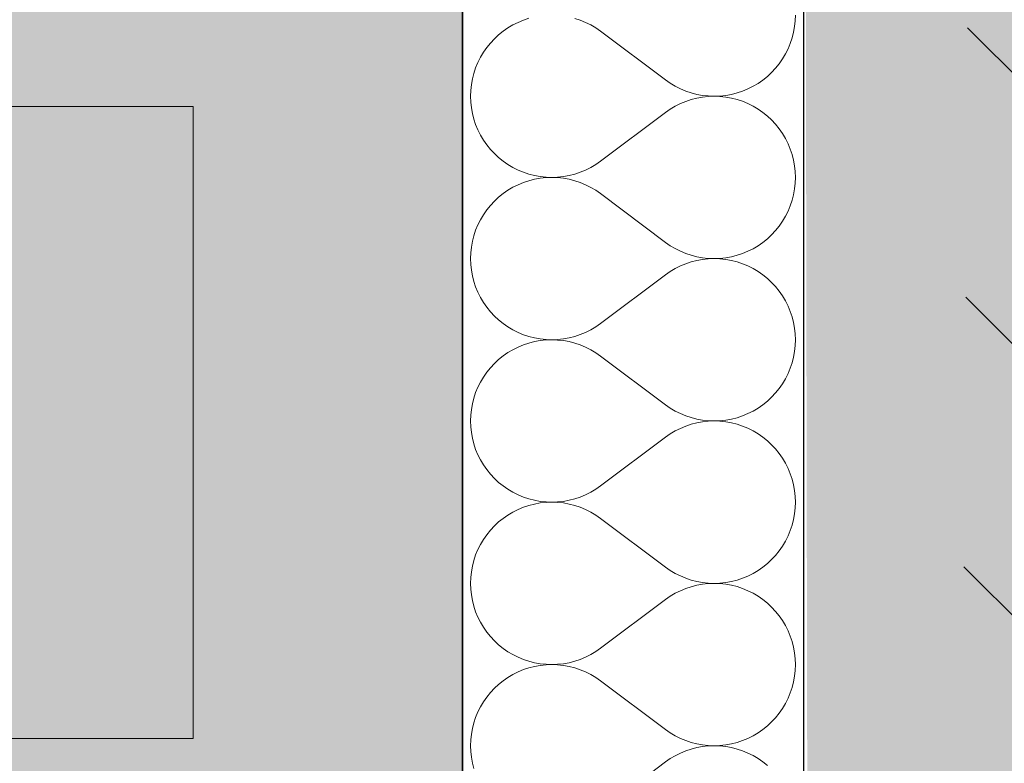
# Model space of a CAD drawing. Header units: millimetres. Extents: x -40276 to 214973, y -147941 to 35228.
# Tile 129 of 256: x -11356 to -10894, y 17630 to 17979. Entities that reach past the tile are written whole.
import ezdxf

# ---------------------------------------------------------------- set-up
doc = ezdxf.new("R2010")
doc.units = ezdxf.units.MM
doc.header["$MEASUREMENT"] = 0
doc.linetypes.add('Wipeout_Contour', pattern=[1000, 0, -1000])
for name, color, linetype in [('1._POHLED ZÁPADNÍ_2_0_plochy', 7, 'Continuous'), ('1._POHLED ZÁPADNÍ_2_akustické prvky', 7, 'Continuous'), ('1._POHLED ZÁPADNÍ_2_Anotace - SP', 7, 'Continuous'), ('1._POHLED ZÁPADNÍ_2_Konstrukce - nosné', 7, 'Continuous'), ('1._POHLED ZÁPADNÍ_2_Nové_Výplně – Řezové', 7, 'Continuous'), ('1._POHLED ZÁPADNÍ_2_Výplně – Řezové', 7, 'Continuous')]:
    doc.layers.add(name, color=color, linetype=linetype)

# ---------------------------------------------------------------- blocks, each defined once
blk = doc.blocks.new('*X29', base_point=(-42174.69, -26223.67))
at = {"layer": '1._POHLED ZÁPADNÍ_2_Nové_Výplně – Řezové', "color": 21, "linetype": 'Continuous', "lineweight": 20, "true_color": 0xffaaaa}
for p, q in [((-10991.99, 17978.23), (-10991.89, 17980.95)), ((-11124.42, 17976.3), (-11126.76, 17974.91)), ((-11121.98, 17977.52), (-11124.42, 17976.3)), ((-11119.47, 17978.56), (-11121.98, 17977.52)), ((-11116.89, 17979.41), (-11119.47, 17978.56)), ((-11092.83, 17978.54), (-11095.42, 17979.4)), ((-11090.32, 17977.5), (-11092.83, 17978.54)), ((-11087.89, 17976.28), (-11090.32, 17977.5)), ((-11085.55, 17974.89), (-11087.89, 17976.28)), ((-10992.28, 17975.53), (-10991.99, 17978.23)), ((-11131.11, 17971.66), (-11133.1, 17969.8)), ((-11128.99, 17973.36), (-11131.11, 17971.66)), ((-11126.76, 17974.91), (-11128.99, 17973.36)), ((-11083.32, 17973.33), (-11085.55, 17974.89)), ((-11083.32, 17973.33), (-11052.84, 17950.48)), ((-10993.43, 17970.22), (-10992.76, 17972.85)), ((-10992.76, 17972.85), (-10992.28, 17975.53)), ((-11134.96, 17967.81), (-11136.67, 17965.69)), ((-11133.1, 17969.8), (-11134.96, 17967.81)), ((-10995.34, 17965.12), (-10994.29, 17967.63)), ((-10994.29, 17967.63), (-10993.43, 17970.22)), ((-11138.22, 17963.46), (-11139.61, 17961.12)), ((-11136.67, 17965.69), (-11138.22, 17963.46)), ((-10997.94, 17960.35), (-10996.55, 17962.69)), ((-10996.55, 17962.69), (-10995.34, 17965.12)), ((-11140.83, 17958.69), (-11141.87, 17956.18)), ((-11139.61, 17961.12), (-11140.83, 17958.69)), ((-11001.2, 17956), (-10999.49, 17958.11)), ((-10999.49, 17958.11), (-10997.94, 17960.35)), ((-11142.73, 17953.59), (-11143.4, 17950.96)), ((-11141.87, 17956.18), (-11142.73, 17953.59)), ((-11005.05, 17952.15), (-11003.06, 17954.01)), ((-11003.06, 17954.01), (-11001.2, 17956)), ((-11143.88, 17948.28), (-11144.17, 17945.58)), ((-11143.4, 17950.96), (-11143.88, 17948.28)), ((-11052.84, 17950.48), (-11050.61, 17948.92)), ((-11050.61, 17948.92), (-11048.27, 17947.53)), ((-11011.74, 17947.51), (-11009.4, 17948.9)), ((-11009.4, 17948.9), (-11007.17, 17950.45)), ((-11007.17, 17950.45), (-11005.05, 17952.15)), ((-11144.17, 17945.58), (-11144.27, 17942.86)), ((-11048.27, 17947.53), (-11045.84, 17946.31)), ((-11045.84, 17946.31), (-11043.33, 17945.27)), ((-11043.33, 17945.27), (-11040.75, 17944.41)), ((-11040.75, 17944.41), (-11038.11, 17943.73)), ((-11038.11, 17943.73), (-11035.43, 17943.25)), ((-11024.59, 17943.24), (-11021.91, 17943.72)), ((-11021.91, 17943.72), (-11019.27, 17944.39)), ((-11019.27, 17944.39), (-11016.69, 17945.25)), ((-11016.69, 17945.25), (-11014.18, 17946.29)), ((-11014.18, 17946.29), (-11011.74, 17947.51)), ((-11144.27, 17942.86), (-11144.17, 17940.14)), ((-11144.17, 17940.14), (-11143.88, 17937.43)), ((-11045.84, 17939.4), (-11048.27, 17938.18)), ((-11043.33, 17940.44), (-11045.84, 17939.4)), ((-11040.75, 17941.31), (-11043.33, 17940.44)), ((-11038.11, 17941.98), (-11040.75, 17941.31)), ((-11035.43, 17942.47), (-11038.11, 17941.98)), ((-11035.43, 17943.25), (-11032.73, 17942.96)), ((-11032.73, 17942.76), (-11035.43, 17942.47)), ((-11032.73, 17942.96), (-11030.01, 17942.86)), ((-11030.01, 17942.86), (-11032.73, 17942.76)), ((-11030.01, 17942.86), (-11027.29, 17942.95)), ((-11027.29, 17942.76), (-11030.01, 17942.86)), ((-11027.29, 17942.95), (-11024.59, 17943.24)), ((-11024.59, 17942.47), (-11027.29, 17942.76)), ((-11021.91, 17941.99), (-11024.59, 17942.47)), ((-11019.27, 17941.32), (-11021.91, 17941.99)), ((-11016.69, 17940.46), (-11019.27, 17941.32)), ((-11014.18, 17939.42), (-11016.69, 17940.46)), ((-11011.74, 17938.21), (-11014.18, 17939.42)), ((-11143.88, 17937.43), (-11143.4, 17934.76)), ((-11143.4, 17934.76), (-11142.73, 17932.12)), ((-11083.32, 17912.38), (-11052.84, 17935.24)), ((-11050.61, 17936.79), (-11052.84, 17935.24)), ((-11048.27, 17938.18), (-11050.61, 17936.79)), ((-11009.4, 17936.82), (-11011.74, 17938.21)), ((-11007.17, 17935.27), (-11009.4, 17936.82)), ((-11005.05, 17933.56), (-11007.17, 17935.27)), ((-11142.73, 17932.12), (-11141.87, 17929.54)), ((-11141.87, 17929.54), (-11140.83, 17927.03)), ((-11003.06, 17931.71), (-11005.05, 17933.56)), ((-11001.2, 17929.72), (-11003.06, 17931.71)), ((-10999.49, 17927.6), (-11001.2, 17929.72)), ((-11140.83, 17927.03), (-11139.61, 17924.59)), ((-10997.94, 17925.37), (-10999.49, 17927.6)), ((-10996.55, 17923.03), (-10997.94, 17925.37)), ((-11139.61, 17924.59), (-11138.22, 17922.25)), ((-11138.22, 17922.25), (-11136.67, 17920.02)), ((-10995.34, 17920.59), (-10996.55, 17923.03)), ((-10994.29, 17918.08), (-10995.34, 17920.59)), ((-11136.67, 17920.02), (-11134.96, 17917.9)), ((-11134.96, 17917.9), (-11133.1, 17915.91)), ((-11133.1, 17915.91), (-11131.11, 17914.06)), ((-10993.43, 17915.5), (-10994.29, 17918.08)), ((-11131.11, 17914.06), (-11128.99, 17912.35)), ((-11128.99, 17912.35), (-11126.76, 17910.8)), ((-11085.55, 17910.83), (-11083.32, 17912.38)), ((-10992.76, 17912.86), (-10993.43, 17915.5)), ((-10992.28, 17910.19), (-10992.76, 17912.86)), ((-11126.76, 17910.8), (-11124.42, 17909.41)), ((-11124.42, 17909.41), (-11121.98, 17908.2)), ((-11121.98, 17908.2), (-11119.47, 17907.16)), ((-11119.47, 17907.16), (-11116.89, 17906.3)), ((-11095.42, 17906.31), (-11092.83, 17907.17)), ((-11092.83, 17907.17), (-11090.32, 17908.22)), ((-11090.32, 17908.22), (-11087.89, 17909.44)), ((-11087.89, 17909.44), (-11085.55, 17910.83)), ((-10991.99, 17907.48), (-10992.28, 17910.19)), ((-10991.89, 17904.76), (-10991.99, 17907.48)), ((-11119.47, 17902.37), (-11121.98, 17901.33)), ((-11116.89, 17903.22), (-11119.47, 17902.37)), ((-11116.89, 17906.3), (-11114.25, 17905.63)), ((-11114.25, 17903.9), (-11116.89, 17903.22)), ((-11114.25, 17905.63), (-11111.58, 17905.15)), ((-11111.58, 17904.38), (-11114.25, 17903.9)), ((-11111.58, 17905.15), (-11108.87, 17904.86)), ((-11108.87, 17904.67), (-11111.58, 17904.38)), ((-11108.87, 17904.86), (-11106.15, 17904.76)), ((-11106.15, 17904.76), (-11108.87, 17904.67)), ((-11106.15, 17904.76), (-11103.43, 17904.86)), ((-11103.43, 17904.66), (-11106.15, 17904.76)), ((-11103.43, 17904.86), (-11100.73, 17905.15)), ((-11100.73, 17904.37), (-11103.43, 17904.66)), ((-11100.73, 17905.15), (-11098.05, 17905.64)), ((-11098.05, 17903.89), (-11100.73, 17904.37)), ((-11098.05, 17905.64), (-11095.42, 17906.31)), ((-11095.42, 17903.21), (-11098.05, 17903.89)), ((-11092.83, 17902.35), (-11095.42, 17903.21)), ((-11090.32, 17901.31), (-11092.83, 17902.35)), ((-10992.28, 17899.34), (-10991.99, 17902.04)), ((-10991.99, 17902.04), (-10991.89, 17904.76)), ((-11128.99, 17897.17), (-11131.11, 17895.47)), ((-11126.76, 17898.72), (-11128.99, 17897.17)), ((-11124.42, 17900.11), (-11126.76, 17898.72)), ((-11121.98, 17901.33), (-11124.42, 17900.11)), ((-11087.89, 17900.09), (-11090.32, 17901.31)), ((-11085.55, 17898.7), (-11087.89, 17900.09)), ((-11083.32, 17897.14), (-11085.55, 17898.7)), ((-10992.76, 17896.66), (-10992.28, 17899.34)), ((-11133.1, 17893.61), (-11134.96, 17891.62)), ((-11131.11, 17895.47), (-11133.1, 17893.61)), ((-11083.32, 17897.14), (-11052.84, 17874.29)), ((-10994.29, 17891.44), (-10993.43, 17894.02)), ((-10993.43, 17894.02), (-10992.76, 17896.66)), ((-11136.67, 17889.5), (-11138.22, 17887.27)), ((-11134.96, 17891.62), (-11136.67, 17889.5)), ((-10996.55, 17886.5), (-10995.34, 17888.93)), ((-10995.34, 17888.93), (-10994.29, 17891.44)), ((-11139.61, 17884.93), (-11140.83, 17882.5)), ((-11138.22, 17887.27), (-11139.61, 17884.93)), ((-10999.49, 17881.92), (-10997.94, 17884.16)), ((-10997.94, 17884.16), (-10996.55, 17886.5)), ((-11141.87, 17879.98), (-11142.73, 17877.4)), ((-11140.83, 17882.5), (-11141.87, 17879.98)), ((-11003.06, 17877.82), (-11001.2, 17879.81)), ((-11001.2, 17879.81), (-10999.49, 17881.92)), ((-11143.4, 17874.77), (-11143.88, 17872.09)), ((-11142.73, 17877.4), (-11143.4, 17874.77)), ((-11052.84, 17874.29), (-11050.61, 17872.73)), ((-11009.4, 17872.71), (-11007.17, 17874.26)), ((-11007.17, 17874.26), (-11005.05, 17875.96)), ((-11005.05, 17875.96), (-11003.06, 17877.82)), ((-11143.88, 17872.09), (-11144.17, 17869.39)), ((-11050.61, 17872.73), (-11048.27, 17871.34)), ((-11048.27, 17871.34), (-11045.84, 17870.12)), ((-11045.84, 17870.12), (-11043.33, 17869.08)), ((-11016.69, 17869.06), (-11014.18, 17870.1)), ((-11014.18, 17870.1), (-11011.74, 17871.32)), ((-11011.74, 17871.32), (-11009.4, 17872.71)), ((-11144.17, 17869.39), (-11144.27, 17866.67)), ((-11144.27, 17866.67), (-11144.17, 17863.95)), ((-11043.33, 17869.08), (-11040.75, 17868.22)), ((-11040.75, 17865.12), (-11043.33, 17864.25)), ((-11040.75, 17868.22), (-11038.11, 17867.54)), ((-11038.11, 17865.79), (-11040.75, 17865.12)), ((-11038.11, 17867.54), (-11035.43, 17867.06)), ((-11035.43, 17866.28), (-11038.11, 17865.79)), ((-11035.43, 17867.06), (-11032.73, 17866.77)), ((-11032.73, 17866.57), (-11035.43, 17866.28)), ((-11032.73, 17866.77), (-11030.01, 17866.67)), ((-11030.01, 17866.67), (-11032.73, 17866.57)), ((-11030.01, 17866.67), (-11027.29, 17866.76)), ((-11027.29, 17866.57), (-11030.01, 17866.67)), ((-11027.29, 17866.76), (-11024.59, 17867.05)), ((-11024.59, 17866.28), (-11027.29, 17866.57)), ((-11024.59, 17867.05), (-11021.91, 17867.53)), ((-11021.91, 17865.8), (-11024.59, 17866.28)), ((-11021.91, 17867.53), (-11019.27, 17868.2)), ((-11019.27, 17865.13), (-11021.91, 17865.8)), ((-11019.27, 17868.2), (-11016.69, 17869.06)), ((-11016.69, 17864.27), (-11019.27, 17865.13)), ((-11144.17, 17863.95), (-11143.88, 17861.24)), ((-11143.88, 17861.24), (-11143.4, 17858.57)), ((-11050.61, 17860.6), (-11052.84, 17859.05)), ((-11048.27, 17861.99), (-11050.61, 17860.6)), ((-11045.84, 17863.21), (-11048.27, 17861.99)), ((-11043.33, 17864.25), (-11045.84, 17863.21)), ((-11014.18, 17863.23), (-11016.69, 17864.27)), ((-11011.74, 17862.01), (-11014.18, 17863.23)), ((-11009.4, 17860.63), (-11011.74, 17862.01)), ((-11007.17, 17859.08), (-11009.4, 17860.63)), ((-11143.4, 17858.57), (-11142.73, 17855.93)), ((-11142.73, 17855.93), (-11141.87, 17853.35)), ((-11083.32, 17836.19), (-11052.84, 17859.05)), ((-11005.05, 17857.37), (-11007.17, 17859.08)), ((-11003.06, 17855.52), (-11005.05, 17857.37)), ((-11141.87, 17853.35), (-11140.83, 17850.84)), ((-11001.2, 17853.53), (-11003.06, 17855.52)), ((-10999.49, 17851.41), (-11001.2, 17853.53)), ((-10997.94, 17849.17), (-10999.49, 17851.41)), ((-11140.83, 17850.84), (-11139.61, 17848.4)), ((-11139.61, 17848.4), (-11138.22, 17846.06)), ((-10996.55, 17846.84), (-10997.94, 17849.17)), ((-10995.34, 17844.4), (-10996.55, 17846.84)), ((-11138.22, 17846.06), (-11136.67, 17843.83)), ((-11136.67, 17843.83), (-11134.96, 17841.71)), ((-10994.29, 17841.89), (-10995.34, 17844.4)), ((-10993.43, 17839.31), (-10994.29, 17841.89)), ((-11134.96, 17841.71), (-11133.1, 17839.72)), ((-11133.1, 17839.72), (-11131.11, 17837.87)), ((-11131.11, 17837.87), (-11128.99, 17836.16)), ((-10992.76, 17836.67), (-10993.43, 17839.31)), ((-11128.99, 17836.16), (-11126.76, 17834.61)), ((-11126.76, 17834.61), (-11124.42, 17833.22)), ((-11124.42, 17833.22), (-11121.98, 17832.01)), ((-11090.32, 17832.03), (-11087.89, 17833.25)), ((-11087.89, 17833.25), (-11085.55, 17834.64)), ((-11085.55, 17834.64), (-11083.32, 17836.19)), ((-10992.28, 17834), (-10992.76, 17836.67)), ((-10991.99, 17831.29), (-10992.28, 17834)), ((-11121.98, 17832.01), (-11119.47, 17830.97)), ((-11119.47, 17830.97), (-11116.89, 17830.11)), ((-11116.89, 17830.11), (-11114.25, 17829.44)), ((-11114.25, 17829.44), (-11111.58, 17828.96)), ((-11111.58, 17828.19), (-11114.25, 17827.71)), ((-11111.58, 17828.96), (-11108.87, 17828.67)), ((-11108.87, 17828.48), (-11111.58, 17828.19)), ((-11108.87, 17828.67), (-11106.15, 17828.57)), ((-11106.15, 17828.57), (-11108.87, 17828.48)), ((-11106.15, 17828.57), (-11103.43, 17828.67)), ((-11103.43, 17828.47), (-11106.15, 17828.57)), ((-11103.43, 17828.67), (-11100.73, 17828.96)), ((-11100.73, 17828.18), (-11103.43, 17828.47)), ((-11100.73, 17828.96), (-11098.05, 17829.45)), ((-11098.05, 17827.69), (-11100.73, 17828.18)), ((-11098.05, 17829.45), (-11095.42, 17830.12)), ((-11095.42, 17830.12), (-11092.83, 17830.98)), ((-11092.83, 17830.98), (-11090.32, 17832.03)), ((-10991.89, 17828.57), (-10991.99, 17831.29)), ((-10991.99, 17825.85), (-10991.89, 17828.57)), ((-11124.42, 17823.92), (-11126.76, 17822.53)), ((-11121.98, 17825.14), (-11124.42, 17823.92)), ((-11119.47, 17826.18), (-11121.98, 17825.14)), ((-11116.89, 17827.03), (-11119.47, 17826.18)), ((-11114.25, 17827.71), (-11116.89, 17827.03)), ((-11095.42, 17827.02), (-11098.05, 17827.69)), ((-11092.83, 17826.16), (-11095.42, 17827.02)), ((-11090.32, 17825.12), (-11092.83, 17826.16)), ((-11087.89, 17823.9), (-11090.32, 17825.12)), ((-11085.55, 17822.51), (-11087.89, 17823.9)), ((-10992.28, 17823.15), (-10991.99, 17825.85)), ((-11131.11, 17819.28), (-11133.1, 17817.42)), ((-11128.99, 17820.98), (-11131.11, 17819.28)), ((-11126.76, 17822.53), (-11128.99, 17820.98)), ((-11083.32, 17820.95), (-11085.55, 17822.51)), ((-11083.32, 17820.95), (-11052.84, 17798.1)), ((-10993.43, 17817.83), (-10992.76, 17820.47)), ((-10992.76, 17820.47), (-10992.28, 17823.15)), ((-11134.96, 17815.43), (-11136.67, 17813.31)), ((-11133.1, 17817.42), (-11134.96, 17815.43)), ((-10995.34, 17812.74), (-10994.29, 17815.25)), ((-10994.29, 17815.25), (-10993.43, 17817.83)), ((-11138.22, 17811.08), (-11139.61, 17808.74)), ((-11136.67, 17813.31), (-11138.22, 17811.08)), ((-10997.94, 17807.97), (-10996.55, 17810.31)), ((-10996.55, 17810.31), (-10995.34, 17812.74)), ((-11140.83, 17806.31), (-11141.87, 17803.79)), ((-11139.61, 17808.74), (-11140.83, 17806.31)), ((-11001.2, 17803.62), (-10999.49, 17805.73)), ((-10999.49, 17805.73), (-10997.94, 17807.97)), ((-11142.73, 17801.21), (-11143.4, 17798.58)), ((-11141.87, 17803.79), (-11142.73, 17801.21)), ((-11005.05, 17799.77), (-11003.06, 17801.63)), ((-11003.06, 17801.63), (-11001.2, 17803.62)), ((-11143.88, 17795.9), (-11144.17, 17793.19)), ((-11143.4, 17798.58), (-11143.88, 17795.9)), ((-11052.84, 17798.1), (-11050.61, 17796.54)), ((-11050.61, 17796.54), (-11048.27, 17795.15)), ((-11011.74, 17795.13), (-11009.4, 17796.52)), ((-11009.4, 17796.52), (-11007.17, 17798.07)), ((-11007.17, 17798.07), (-11005.05, 17799.77)), ((-11144.17, 17793.19), (-11144.27, 17790.48)), ((-11048.27, 17795.15), (-11045.84, 17793.93)), ((-11045.84, 17793.93), (-11043.33, 17792.89)), ((-11043.33, 17792.89), (-11040.75, 17792.03)), ((-11040.75, 17792.03), (-11038.11, 17791.35)), ((-11038.11, 17791.35), (-11035.43, 17790.87)), ((-11024.59, 17790.86), (-11021.91, 17791.34)), ((-11021.91, 17791.34), (-11019.27, 17792.01)), ((-11019.27, 17792.01), (-11016.69, 17792.87)), ((-11016.69, 17792.87), (-11014.18, 17793.91)), ((-11014.18, 17793.91), (-11011.74, 17795.13)), ((-11144.27, 17790.48), (-11144.17, 17787.76)), ((-11144.17, 17787.76), (-11143.88, 17785.05)), ((-11045.84, 17787.02), (-11048.27, 17785.8)), ((-11043.33, 17788.06), (-11045.84, 17787.02)), ((-11040.75, 17788.92), (-11043.33, 17788.06)), ((-11038.11, 17789.6), (-11040.75, 17788.92)), ((-11035.43, 17790.08), (-11038.11, 17789.6)), ((-11035.43, 17790.87), (-11032.73, 17790.58)), ((-11032.73, 17790.38), (-11035.43, 17790.08)), ((-11032.73, 17790.58), (-11030.01, 17790.48)), ((-11030.01, 17790.48), (-11032.73, 17790.38)), ((-11030.01, 17790.48), (-11027.29, 17790.57)), ((-11027.29, 17790.38), (-11030.01, 17790.48)), ((-11027.29, 17790.57), (-11024.59, 17790.86)), ((-11024.59, 17790.09), (-11027.29, 17790.38)), ((-11021.91, 17789.61), (-11024.59, 17790.09)), ((-11019.27, 17788.94), (-11021.91, 17789.61)), ((-11016.69, 17788.08), (-11019.27, 17788.94)), ((-11014.18, 17787.04), (-11016.69, 17788.08)), ((-11011.74, 17785.82), (-11014.18, 17787.04)), ((-11143.88, 17785.05), (-11143.4, 17782.38)), ((-11143.4, 17782.38), (-11142.73, 17779.74)), ((-11083.32, 17760), (-11052.84, 17782.86)), ((-11050.61, 17784.41), (-11052.84, 17782.86)), ((-11048.27, 17785.8), (-11050.61, 17784.41)), ((-11009.4, 17784.44), (-11011.74, 17785.82)), ((-11007.17, 17782.89), (-11009.4, 17784.44)), ((-11005.05, 17781.18), (-11007.17, 17782.89)), ((-11142.73, 17779.74), (-11141.87, 17777.16)), ((-11141.87, 17777.16), (-11140.83, 17774.64)), ((-11003.06, 17779.33), (-11005.05, 17781.18)), ((-11001.2, 17777.34), (-11003.06, 17779.33)), ((-10999.49, 17775.22), (-11001.2, 17777.34)), ((-11140.83, 17774.64), (-11139.61, 17772.21)), ((-10997.94, 17772.98), (-10999.49, 17775.22)), ((-10996.55, 17770.64), (-10997.94, 17772.98)), ((-11139.61, 17772.21), (-11138.22, 17769.87)), ((-11138.22, 17769.87), (-11136.67, 17767.64)), ((-10995.34, 17768.21), (-10996.55, 17770.64)), ((-10994.29, 17765.7), (-10995.34, 17768.21)), ((-11136.67, 17767.64), (-11134.96, 17765.52)), ((-11134.96, 17765.52), (-11133.1, 17763.53)), ((-11133.1, 17763.53), (-11131.11, 17761.68)), ((-10993.43, 17763.12), (-10994.29, 17765.7)), ((-11131.11, 17761.68), (-11128.99, 17759.97)), ((-11128.99, 17759.97), (-11126.76, 17758.42)), ((-11085.55, 17758.45), (-11083.32, 17760)), ((-10992.76, 17760.48), (-10993.43, 17763.12)), ((-10992.28, 17757.8), (-10992.76, 17760.48)), ((-11126.76, 17758.42), (-11124.42, 17757.03)), ((-11124.42, 17757.03), (-11121.98, 17755.82)), ((-11121.98, 17755.82), (-11119.47, 17754.78)), ((-11119.47, 17754.78), (-11116.89, 17753.92)), ((-11095.42, 17753.93), (-11092.83, 17754.79)), ((-11092.83, 17754.79), (-11090.32, 17755.84)), ((-11090.32, 17755.84), (-11087.89, 17757.06)), ((-11087.89, 17757.06), (-11085.55, 17758.45)), ((-10991.99, 17755.1), (-10992.28, 17757.8)), ((-10991.89, 17752.38), (-10991.99, 17755.1)), ((-11119.47, 17749.99), (-11121.98, 17748.95)), ((-11116.89, 17750.84), (-11119.47, 17749.99)), ((-11116.89, 17753.92), (-11114.25, 17753.25)), ((-11114.25, 17751.51), (-11116.89, 17750.84)), ((-11114.25, 17753.25), (-11111.58, 17752.77)), ((-11111.58, 17752), (-11114.25, 17751.51)), ((-11111.58, 17752.77), (-11108.87, 17752.48)), ((-11108.87, 17752.29), (-11111.58, 17752)), ((-11108.87, 17752.48), (-11106.15, 17752.38)), ((-11106.15, 17752.38), (-11108.87, 17752.29)), ((-11106.15, 17752.38), (-11103.43, 17752.48)), ((-11103.43, 17752.28), (-11106.15, 17752.38)), ((-11103.43, 17752.48), (-11100.73, 17752.77)), ((-11100.73, 17751.99), (-11103.43, 17752.28)), ((-11100.73, 17752.77), (-11098.05, 17753.26)), ((-11098.05, 17751.5), (-11100.73, 17751.99)), ((-11098.05, 17753.26), (-11095.42, 17753.93)), ((-11095.42, 17750.83), (-11098.05, 17751.5)), ((-11092.83, 17749.97), (-11095.42, 17750.83)), ((-11090.32, 17748.93), (-11092.83, 17749.97)), ((-10992.28, 17746.96), (-10991.99, 17749.66)), ((-10991.99, 17749.66), (-10991.89, 17752.38)), ((-11128.99, 17744.79), (-11131.11, 17743.08)), ((-11126.76, 17746.34), (-11128.99, 17744.79)), ((-11124.42, 17747.73), (-11126.76, 17746.34)), ((-11121.98, 17748.95), (-11124.42, 17747.73)), ((-11087.89, 17747.71), (-11090.32, 17748.93)), ((-11085.55, 17746.32), (-11087.89, 17747.71)), ((-11083.32, 17744.76), (-11085.55, 17746.32)), ((-11083.32, 17744.76), (-11052.84, 17721.9)), ((-10992.76, 17744.28), (-10992.28, 17746.96)), ((-11133.1, 17741.23), (-11134.96, 17739.24)), ((-11131.11, 17743.08), (-11133.1, 17741.23)), ((-10994.29, 17739.06), (-10993.43, 17741.64)), ((-10993.43, 17741.64), (-10992.76, 17744.28)), ((-11136.67, 17737.12), (-11138.22, 17734.89)), ((-11134.96, 17739.24), (-11136.67, 17737.12)), ((-10996.55, 17734.12), (-10995.34, 17736.55)), ((-10995.34, 17736.55), (-10994.29, 17739.06)), ((-11139.61, 17732.55), (-11140.83, 17730.12)), ((-11138.22, 17734.89), (-11139.61, 17732.55)), ((-10999.49, 17729.54), (-10997.94, 17731.78)), ((-10997.94, 17731.78), (-10996.55, 17734.12)), ((-11141.87, 17727.6), (-11142.73, 17725.02)), ((-11140.83, 17730.12), (-11141.87, 17727.6)), ((-11003.06, 17725.43), (-11001.2, 17727.43)), ((-11001.2, 17727.43), (-10999.49, 17729.54)), ((-11143.4, 17722.39), (-11143.88, 17719.71)), ((-11142.73, 17725.02), (-11143.4, 17722.39)), ((-11052.84, 17721.9), (-11050.61, 17720.35)), ((-11009.4, 17720.32), (-11007.17, 17721.88)), ((-11007.17, 17721.88), (-11005.05, 17723.58)), ((-11005.05, 17723.58), (-11003.06, 17725.43)), ((-11143.88, 17719.71), (-11144.17, 17717)), ((-11050.61, 17720.35), (-11048.27, 17718.96)), ((-11048.27, 17718.96), (-11045.84, 17717.74)), ((-11045.84, 17717.74), (-11043.33, 17716.7)), ((-11016.69, 17716.68), (-11014.18, 17717.72)), ((-11014.18, 17717.72), (-11011.74, 17718.94)), ((-11011.74, 17718.94), (-11009.4, 17720.32)), ((-11144.17, 17717), (-11144.27, 17714.29)), ((-11144.27, 17714.29), (-11144.17, 17711.57)), ((-11043.33, 17716.7), (-11040.75, 17715.84)), ((-11040.75, 17712.73), (-11043.33, 17711.87)), ((-11040.75, 17715.84), (-11038.11, 17715.16)), ((-11038.11, 17713.41), (-11040.75, 17712.73)), ((-11038.11, 17715.16), (-11035.43, 17714.68)), ((-11035.43, 17713.89), (-11038.11, 17713.41)), ((-11035.43, 17714.68), (-11032.73, 17714.38)), ((-11032.73, 17714.19), (-11035.43, 17713.89)), ((-11032.73, 17714.38), (-11030.01, 17714.29)), ((-11030.01, 17714.29), (-11032.73, 17714.19)), ((-11030.01, 17714.29), (-11027.29, 17714.38)), ((-11027.29, 17714.19), (-11030.01, 17714.29)), ((-11027.29, 17714.38), (-11024.59, 17714.67)), ((-11024.59, 17713.9), (-11027.29, 17714.19)), ((-11024.59, 17714.67), (-11021.91, 17715.15)), ((-11021.91, 17713.42), (-11024.59, 17713.9)), ((-11021.91, 17715.15), (-11019.27, 17715.82)), ((-11019.27, 17712.75), (-11021.91, 17713.42)), ((-11019.27, 17715.82), (-11016.69, 17716.68)), ((-11016.69, 17711.89), (-11019.27, 17712.75)), ((-11144.17, 17711.57), (-11143.88, 17708.86)), ((-11143.88, 17708.86), (-11143.4, 17706.18)), ((-11050.61, 17708.22), (-11052.84, 17706.67)), ((-11048.27, 17709.61), (-11050.61, 17708.22)), ((-11045.84, 17710.83), (-11048.27, 17709.61)), ((-11043.33, 17711.87), (-11045.84, 17710.83)), ((-11014.18, 17710.85), (-11016.69, 17711.89)), ((-11011.74, 17709.63), (-11014.18, 17710.85)), ((-11009.4, 17708.25), (-11011.74, 17709.63)), ((-11007.17, 17706.7), (-11009.4, 17708.25)), ((-11143.4, 17706.18), (-11142.73, 17703.55)), ((-11142.73, 17703.55), (-11141.87, 17700.97)), ((-11083.32, 17683.81), (-11052.84, 17706.67)), ((-11005.05, 17704.99), (-11007.17, 17706.7)), ((-11003.06, 17703.14), (-11005.05, 17704.99)), ((-11141.87, 17700.97), (-11140.83, 17698.45)), ((-11001.2, 17701.15), (-11003.06, 17703.14)), ((-10999.49, 17699.03), (-11001.2, 17701.15)), ((-10997.94, 17696.79), (-10999.49, 17699.03)), ((-11140.83, 17698.45), (-11139.61, 17696.02)), ((-11139.61, 17696.02), (-11138.22, 17693.68)), ((-10996.55, 17694.45), (-10997.94, 17696.79)), ((-10995.34, 17692.02), (-10996.55, 17694.45)), ((-11138.22, 17693.68), (-11136.67, 17691.45)), ((-11136.67, 17691.45), (-11134.96, 17689.33)), ((-11134.96, 17689.33), (-11133.1, 17687.34)), ((-10994.29, 17689.51), (-10995.34, 17692.02)), ((-10993.43, 17686.93), (-10994.29, 17689.51)), ((-11133.1, 17687.34), (-11131.11, 17685.49)), ((-11131.11, 17685.49), (-11128.99, 17683.78)), ((-10992.76, 17684.29), (-10993.43, 17686.93)), ((-11128.99, 17683.78), (-11126.76, 17682.23)), ((-11126.76, 17682.23), (-11124.42, 17680.84)), ((-11124.42, 17680.84), (-11121.98, 17679.63)), ((-11090.32, 17679.65), (-11087.89, 17680.87)), ((-11087.89, 17680.87), (-11085.55, 17682.26)), ((-11085.55, 17682.26), (-11083.32, 17683.81)), ((-10992.28, 17681.61), (-10992.76, 17684.29)), ((-10991.99, 17678.91), (-10992.28, 17681.61)), ((-11121.98, 17679.63), (-11119.47, 17678.59)), ((-11119.47, 17678.59), (-11116.89, 17677.73)), ((-11116.89, 17677.73), (-11114.25, 17677.06)), ((-11114.25, 17677.06), (-11111.58, 17676.58)), ((-11111.58, 17675.81), (-11114.25, 17675.32)), ((-11111.58, 17676.58), (-11108.87, 17676.29)), ((-11108.87, 17676.1), (-11111.58, 17675.81)), ((-11108.87, 17676.29), (-11106.15, 17676.19)), ((-11106.15, 17676.19), (-11108.87, 17676.1)), ((-11106.15, 17676.19), (-11103.43, 17676.29)), ((-11103.43, 17676.09), (-11106.15, 17676.19)), ((-11103.43, 17676.29), (-11100.73, 17676.58)), ((-11100.73, 17675.8), (-11103.43, 17676.09)), ((-11100.73, 17676.58), (-11098.05, 17677.07)), ((-11098.05, 17675.31), (-11100.73, 17675.8)), ((-11098.05, 17677.07), (-11095.42, 17677.74)), ((-11095.42, 17677.74), (-11092.83, 17678.6)), ((-11092.83, 17678.6), (-11090.32, 17679.65)), ((-10991.89, 17676.19), (-10991.99, 17678.91)), ((-10991.99, 17673.47), (-10991.89, 17676.19)), ((-11124.42, 17671.54), (-11126.76, 17670.15)), ((-11121.98, 17672.76), (-11124.42, 17671.54)), ((-11119.47, 17673.8), (-11121.98, 17672.76)), ((-11116.89, 17674.65), (-11119.47, 17673.8)), ((-11114.25, 17675.32), (-11116.89, 17674.65)), ((-11095.42, 17674.64), (-11098.05, 17675.31)), ((-11092.83, 17673.78), (-11095.42, 17674.64)), ((-11090.32, 17672.73), (-11092.83, 17673.78)), ((-11087.89, 17671.52), (-11090.32, 17672.73)), ((-11085.55, 17670.12), (-11087.89, 17671.52)), ((-10992.28, 17670.77), (-10991.99, 17673.47)), ((-11131.11, 17666.89), (-11133.1, 17665.04)), ((-11128.99, 17668.6), (-11131.11, 17666.89)), ((-11126.76, 17670.15), (-11128.99, 17668.6)), ((-11083.32, 17668.57), (-11085.55, 17670.12)), ((-11083.32, 17668.57), (-11052.84, 17645.71)), ((-10993.43, 17665.45), (-10992.76, 17668.09)), ((-10992.76, 17668.09), (-10992.28, 17670.77)), ((-11134.96, 17663.05), (-11136.67, 17660.93)), ((-11133.1, 17665.04), (-11134.96, 17663.05)), ((-10995.34, 17660.36), (-10994.29, 17662.87)), ((-10994.29, 17662.87), (-10993.43, 17665.45)), ((-11138.22, 17658.7), (-11139.61, 17656.36)), ((-11136.67, 17660.93), (-11138.22, 17658.7)), ((-10997.94, 17655.59), (-10996.55, 17657.93)), ((-10996.55, 17657.93), (-10995.34, 17660.36)), ((-11140.83, 17653.93), (-11141.87, 17651.41)), ((-11139.61, 17656.36), (-11140.83, 17653.93)), ((-11001.2, 17651.24), (-10999.49, 17653.35)), ((-10999.49, 17653.35), (-10997.94, 17655.59)), ((-11142.73, 17648.83), (-11143.4, 17646.2)), ((-11141.87, 17651.41), (-11142.73, 17648.83)), ((-11005.05, 17647.39), (-11003.06, 17649.24)), ((-11003.06, 17649.24), (-11001.2, 17651.24)), ((-11143.88, 17643.52), (-11144.17, 17640.81)), ((-11143.4, 17646.2), (-11143.88, 17643.52)), ((-11052.84, 17645.71), (-11050.61, 17644.16)), ((-11050.61, 17644.16), (-11048.27, 17642.77)), ((-11011.74, 17642.75), (-11009.4, 17644.13)), ((-11009.4, 17644.13), (-11007.17, 17645.69)), ((-11007.17, 17645.69), (-11005.05, 17647.39)), ((-11144.17, 17640.81), (-11144.27, 17638.1)), ((-11048.27, 17642.77), (-11045.84, 17641.55)), ((-11045.84, 17641.55), (-11043.33, 17640.51)), ((-11043.33, 17640.51), (-11040.75, 17639.65)), ((-11040.75, 17639.65), (-11038.11, 17638.97)), ((-11038.11, 17638.97), (-11035.43, 17638.49)), ((-11024.59, 17638.48), (-11021.91, 17638.96)), ((-11021.91, 17638.96), (-11019.27, 17639.63)), ((-11019.27, 17639.63), (-11016.69, 17640.49)), ((-11016.69, 17640.49), (-11014.18, 17641.53)), ((-11014.18, 17641.53), (-11011.74, 17642.75)), ((-11144.27, 17638.1), (-11144.17, 17635.38)), ((-11144.17, 17635.38), (-11143.88, 17632.67)), ((-11045.84, 17634.64), (-11048.27, 17633.42)), ((-11043.33, 17635.68), (-11045.84, 17634.64)), ((-11040.75, 17636.54), (-11043.33, 17635.68)), ((-11038.11, 17637.22), (-11040.75, 17636.54)), ((-11035.43, 17637.7), (-11038.11, 17637.22)), ((-11035.43, 17638.49), (-11032.73, 17638.19)), ((-11032.73, 17638), (-11035.43, 17637.7)), ((-11032.73, 17638.19), (-11030.01, 17638.1)), ((-11030.01, 17638.1), (-11032.73, 17638)), ((-11030.01, 17638.1), (-11027.29, 17638.19)), ((-11027.29, 17638), (-11030.01, 17638.1)), ((-11027.29, 17638.19), (-11024.59, 17638.48)), ((-11024.59, 17637.71), (-11027.29, 17638)), ((-11021.91, 17637.23), (-11024.59, 17637.71)), ((-11019.27, 17636.56), (-11021.91, 17637.23)), ((-11016.69, 17635.7), (-11019.27, 17636.56)), ((-11014.18, 17634.66), (-11016.69, 17635.7)), ((-11011.74, 17633.44), (-11014.18, 17634.66)), ((-11143.88, 17632.67), (-11143.4, 17629.99)), ((-11143.4, 17629.99), (-11142.73, 17627.36)), ((-11083.32, 17607.62), (-11052.84, 17630.48)), ((-11050.61, 17632.03), (-11052.84, 17630.48)), ((-11048.27, 17633.42), (-11050.61, 17632.03)), ((-11009.4, 17632.06), (-11011.74, 17633.44)), ((-11007.17, 17630.51), (-11009.4, 17632.06)), ((-11005.05, 17628.8), (-11007.17, 17630.51))]:
    blk.add_line(p, q, dxfattribs=at)

msp = doc.modelspace()

# ---------------------------------------------------------------- hatches: boundary and pattern name
at = {"layer": '1._POHLED ZÁPADNÍ_2_0_plochy', "linetype": 'Continuous', "lineweight": 0, "true_color": 0xe9fef3}
msp.add_hatch(color=7, dxfattribs=at).paths.add_polyline_path([(-20809.45, 18883.24), (-20859.61, 18064.72), (-11148.08, 17290.4), (-11148.08, 17536.8), (-11148.08, 18097.74), (-11148.08, 18140.15)])
at = {"layer": '1._POHLED ZÁPADNÍ_2_0_plochy', "linetype": 'Continuous', "lineweight": 20, "true_color": 0xffaaaa}
h = msp.add_hatch(dxfattribs=at)
h.set_pattern_fill('Izolační_tvárnice_0002', color=21, style=0, pattern_type=2)
h.set_pattern_definition([(315, (-10360.18, 9405.31), (63.6396, 63.6396), [])])
h.paths.add_polyline_path([(-10906.33, 18690.21), (-10970.68, 9084.15), (-20311.44, 10009.93), (-20479.41, 269.75), (-242.33, 419.76), (-238.38, 17796.01)])
at = {"layer": '1._POHLED ZÁPADNÍ_2_Výplně – Řezové', "linetype": 'Continuous', "lineweight": 13}
msp.add_hatch(color=254, dxfattribs=at).paths.add_polyline_path([(-10987.7, 18366.71), (-10986.18, 17537.8), (-10536.18, 17538.63), (-10537.62, 18327.69)])

# ---------------------------------------------------------------- linework, layer by layer
at = {"layer": '1._POHLED ZÁPADNÍ_2_Anotace - SP', "color": 154, "linetype": 'Continuous', "lineweight": 13}
for p, q in [((-11274.42, 17937.97), (-12649.85, 17937.97)), ((-11274.42, 17641.55), (-11274.42, 17937.97)), ((-12649.85, 17641.55), (-11274.42, 17641.55))]:
    msp.add_line(p, q, dxfattribs=at)

# ---------------------------------------------------------------- next in the draw order: wipeouts: each hides what was drawn before it
at = {"color": 254, "linetype": 'Wipeout_Contour', "lineweight": 0, "ltscale": 104681.850285}
msp.add_wipeout([(-11148.08, 18134.42), (-11148.08, 17536.8), (-11048.08, 17536.8), (-10988.08, 17536.8), (-10988.08, 18122.31)], dxfattribs=at).dxf.layer = '1._POHLED ZÁPADNÍ_2_Nové_Výplně – Řezové'

# ---------------------------------------------------------------- next in the draw order: linework, layer by layer
at = {"layer": '1._POHLED ZÁPADNÍ_2_akustické prvky', "color": 1, "linetype": 'Continuous', "lineweight": 35}
msp.add_line((-11148.08, 18134.42), (-11148.08, 17536.8), dxfattribs=at)
at = {"layer": '1._POHLED ZÁPADNÍ_2_Konstrukce - nosné', "color": 7, "linetype": 'Continuous', "lineweight": 25}
msp.add_line((-10988.08, 18818.43), (-10988.08, 17536.8), dxfattribs=at)

# ---------------------------------------------------------------- next in the draw order: block references
at = {"layer": '1._POHLED ZÁPADNÍ_2_0_plochy', "color": 9, "linetype": 'Continuous', "lineweight": 13}
msp.add_blockref('*X29', (-42174.69, -26223.67), dxfattribs=at)

doc.saveas('drawing.dxf')
